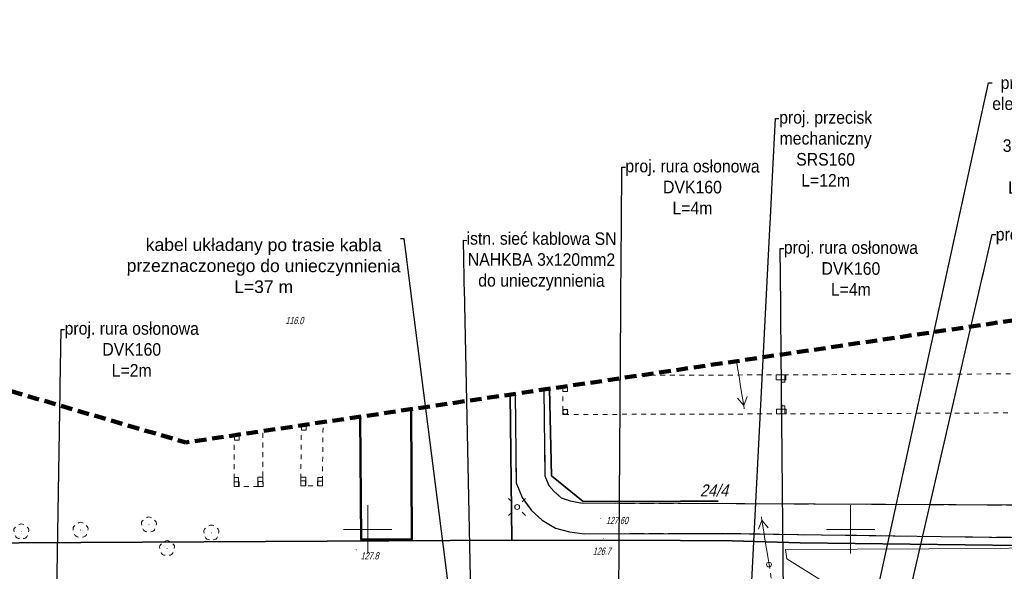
# Model space of a CAD drawing. Extents: x 7463256 to 7464485, y 5957341 to 5958260.
# Tile 48 of 256: x 7463364 to 7463466, y 5957546 to 5957603. Entities that reach past the tile are written whole.
import ezdxf
from ezdxf import colors
from ezdxf.entities.mleader import LeaderData, LeaderLine
from ezdxf.math import Vec2, Vec3

# ---------------------------------------------------------------- set-up
doc = ezdxf.new("R2010")
doc.units = 0
doc.header["$MEASUREMENT"] = 0
for name, pattern in [('1.5_0.5', [2, 1.5, -0.5]), ('218-500', [1, 0.5, -0.5]), ('4', [1.8, 1.2, -0.6]), ('ib10_500', [1, 0.5, -0.5]), ('sm05_500', [1, 0.5, -0.5])]:
    doc.linetypes.add(name, pattern=pattern)
doc.layers.get('0').update_dxf_attribs({"color": 2, "linetype": 'CONTINUOUS', "lineweight": 5})
for name, color, linetype in [('211-Nr działki', 7, 'CONTINUOUS'), ('218-Granica użytku', 7, 'CONTINUOUS'), ('312-Budynek (powierzchnia)', 7, 'CONTINUOUS'), ('drzewo liściaste (punkt)', 7, 'CONTINUOUS'), ('jezdnia (powierzchnia)', 7, 'CONTINUOUS'), ('krawężnik (linia)', 7, 'CONTINUOUS'), ('latarnia na słupie lub maszcie (punkt)', 7, 'CONTINUOUS'), ('Obszar opracowania', 7, 'CONTINUOUS'), ('ogrodzenie trwałe (linia)', 7, 'CONTINUOUS'), ('podpora (powierzchnia)', 7, 'CONTINUOUS'), ('podpora okrągła (punkt)', 7, 'CONTINUOUS'), ('przewód elektroenergetyczny (linia)', 7, 'CONTINUOUS'), ('przewód elektroenergetyczny niskiego napięcia (linia) - symbol', 7, 'CONTINUOUS'), ('Punkt budynku', 7, 'CONTINUOUS'), ('punkt wysokościowy naturalny', 7, 'CONTINUOUS'), ('punkt wysokościowy naturalny-Atr2', 7, 'CONTINUOUS'), ('punkt wysokościowy sztuczny', 7, 'CONTINUOUS'), ('punkt wysokościowy sztuczny-Atr2', 7, 'CONTINUOUS'), ('słup (punkt)', 7, 'CONTINUOUS'), ('słup łączony (linia)', 7, 'CONTINUOUS'), ('słup łączony (linia) - symbol', 7, 'CONTINUOUS'), ('wiata (powierzchnia)', 7, 'CONTINUOUS'), ('wiata (powierzchnia) - symbol', 7, 'CONTINUOUS'), ('Wstawianie ramki sekcyjnej z opisem', 7, 'CONTINUOUS')]:
    doc.layers.add(name, color=color, linetype=linetype)
doc.layers.add('OBMBS-21-18876-opis proj', color=1, linetype='CONTINUOUS', lineweight=18)
doc.styles.get("Standard").update_dxf_attribs({"font": 'txt', "width": 0.75})
doc.linetypes.add('902-500', pattern='A,3.75,0,[1,ksztalty.shx,S=0.5,R=0,X=0,Y=0],3.75', length=7.5)

# ---------------------------------------------------------------- blocks, each defined once
blk = doc.blocks.new('OP021')
at = {"linetype": 'Continuous', "lineweight": 13}
h = blk.add_hatch(color=0, dxfattribs=at)
edge = h.paths.add_edge_path()
edge.add_arc((0, 0), 0.05, 0, 360)
at = {"color": 0, "linetype": 'Continuous', "lineweight": 13}
for centre, start, end in [((-0.38, 0.124), 121.308, 202.548), ((0, 0.4), 49.272, 130.728), ((0.38, 0.124), 337.452, 58.692), ((-0.235, -0.324), 193.221, 274.871), ((0.235, -0.324), 265.129, 346.779)]:
    blk.add_arc(centre, 0.4, start, end, dxfattribs=at)
blk = doc.blocks.new('PW01')
at = {"linetype": 'Continuous', "lineweight": 13}
h = blk.add_hatch(color=0, dxfattribs=at)
edge = h.paths.add_edge_path()
edge.add_arc((0, 0), 0.045, 0, 360)
blk = doc.blocks.new('SM04')
at = {"color": 0, "linetype": 'Continuous', "lineweight": 13}
blk.add_circle((0, 0), 0.25, dxfattribs=at)
blk = doc.blocks.new('SM011')
at = {"color": 0, "linetype": 'Continuous', "lineweight": 13}
for p, q in [((-0.53, 0.531), (-0.883, 0.884)), ((0.531, 0.531), (0.884, 0.884)), ((-0.53, -0.53), (-0.883, -0.883)), ((0.531, -0.53), (0.884, -0.883))]:
    blk.add_line(p, q, dxfattribs=at)
blk = doc.blocks.new('IB04')
at = {"color": 0, "linetype": 'Continuous', "lineweight": 13}
blk.add_circle((0, 0), 0.25, dxfattribs=at)
blk = doc.blocks.new('PW02')
at = {"linetype": 'Continuous', "lineweight": 13}
h = blk.add_hatch(color=0, dxfattribs=at)
edge = h.paths.add_edge_path()
edge.add_arc((0, 0), 0.045, 0, 360)
blk = doc.blocks.new('SM05')
at = {"color": 0, "linetype": 'Continuous', "lineweight": 13}
blk.add_circle((0, 0), 0.25, dxfattribs=at)
blk = doc.blocks.new('PE04')
at = {"color": 0, "linetype": 'Continuous', "lineweight": 13}
for p, q in [((0.65, 0), (0, 0)), ((0.65, 0), (1.65, 0)), ((1.65, 0), (2.65, 0)), ((2.65, 0), (3.65, 0)), ((3.65, 0), (4.65, 0)), ((4.65, 0), (3.784, 0.5)), ((4.65, 0), (3.784, -0.5)), ((4.65, 0), (5, 0))]:
    blk.add_line(p, q, dxfattribs=at)
blk = doc.blocks.new('IB10')
at = {"color": 0, "linetype": 'Continuous', "lineweight": 13}
for p, q in [((0, 0), (0, 0.5)), ((0, 0.5), (0.5, 0.5)), ((0, 0), (0.5, 0)), ((0.5, 0), (0.5, 0.5))]:
    blk.add_line(p, q, dxfattribs=at)
blk = doc.blocks.new('PUNKTBUD')
at = {"color": 0}
blk.add_circle((0, 0), 0.045, dxfattribs=at)

msp = doc.modelspace()

# ---------------------------------------------------------------- linework, layer by layer
at = {"layer": '218-Granica użytku', "color": 3, "linetype": '218-500', "lineweight": 18, "flags": 128}
for points in [[(7463351.14, 5957548.56), (7463414.93, 5957548.91)], [(7463414.93, 5957548.91), (7463432.39, 5957548.85)], [(7463432.39, 5957548.85), (7463437.72, 5957548.84)], [(7463437.72, 5957548.84), (7463444.77, 5957548.61)], [(7463444.77, 5957548.61), (7463484.62, 5957548.15)]]:
    msp.add_lwpolyline(points, dxfattribs=at)
at = {"layer": '312-Budynek (powierzchnia)', "color": 7, "linetype": 'Continuous', "lineweight": 50, "flags": 128}
for points in [[(7463404.5, 5957562.438), (7463404.58, 5957548.98)], [(7463399.34, 5957548.95), (7463399.218, 5957561.66)], [(7463404.58, 5957548.98), (7463399.34, 5957548.95)]]:
    msp.add_lwpolyline(points, dxfattribs=at)
at = {"layer": 'jezdnia (powierzchnia)', "color": 7, "linetype": '1.5_0.5', "lineweight": 18, "flags": 128}
msp.add_lwpolyline([(7463418.254, 5957564.466), (7463418.39, 5957555.5), (7463418.77, 5957554.51), (7463419.32, 5957553.93), (7463420.05, 5957553.25), (7463420.98, 5957552.92), (7463422.04, 5957552.71), (7463432.39, 5957552.68), (7463439.06, 5957552.66), (7463475.49, 5957552.47), (7463490.44, 5957556.04), (7463490.37, 5957552.97), (7463474.61, 5957549.14), (7463464.35, 5957549.2), (7463437.05, 5957549.59), (7463432.39, 5957549.58), (7463422.45, 5957549.56), (7463420.88, 5957549.74), (7463419.46, 5957550.15), (7463418.07, 5957550.95), (7463416.96, 5957551.96), (7463415.98, 5957553.31), (7463415.36, 5957554.81), (7463415.275, 5957564.027)], dxfattribs=at)
at = {"layer": 'krawężnik (linia)', "color": 7, "linetype": 'Continuous', "lineweight": 25, "flags": 128}
for points in [[(7463510.078, 5957577.999), (7463510.24, 5957568.32), (7463507.53, 5957566.4), (7463490.58, 5957566.13), (7463490.44, 5957556.04), (7463475.49, 5957552.47), (7463439.06, 5957552.66), (7463432.39, 5957552.68), (7463422.04, 5957552.71), (7463420.98, 5957552.92), (7463420.05, 5957553.25), (7463419.32, 5957553.93), (7463418.77, 5957554.51), (7463418.39, 5957555.5), (7463418.254, 5957564.466)], [(7463415.275, 5957564.027), (7463415.36, 5957554.81), (7463415.98, 5957553.31), (7463416.96, 5957551.96), (7463418.07, 5957550.95), (7463419.46, 5957550.15), (7463420.88, 5957549.74), (7463422.45, 5957549.56), (7463432.39, 5957549.58), (7463437.05, 5957549.59), (7463464.35, 5957549.2), (7463474.61, 5957549.14)]]:
    msp.add_lwpolyline(points, dxfattribs=at)
at = {"layer": 'Obszar opracowania', "color": 132, "linetype": '4', "lineweight": 200, "flags": 128}
msp.add_lwpolyline([(7463648.63, 5957598.42), (7463381.17, 5957559), (7463352.31, 5957567.45), (7463255.88, 5957568.85), (7463280.41, 5957340.9), (7463468.95, 5957378.08), (7463536.66, 5957509.53), (7463626.95, 5957460.4), (7463653.5, 5957411.27), (7463734.5, 5957471.02), (7463879.22, 5957698.07), (7464314.97, 5957939.96), (7464470.72, 5957945.23), (7464483.34, 5958244.06), (7464262.86, 5958260.06), (7464240.11, 5958013.73), (7463789.91, 5957739.13), (7463712.41, 5957593.35)], close=True, dxfattribs=at)
at = {"layer": 'ogrodzenie trwałe (linia)', "color": 7, "linetype": '902-500', "lineweight": 35, "flags": 128}
for points in [[(7463350.979, 5957567.469), (7463351.14, 5957548.56), (7463414.93, 5957548.91), (7463414.743, 5957563.948)], [(7463418.823, 5957564.55), (7463419.02, 5957555.55), (7463422.32, 5957552.89), (7463432.39, 5957552.93), (7463436.3, 5957552.94)], [(7463414.93, 5957548.91), (7463432.39, 5957548.85), (7463437.72, 5957548.84), (7463444.77, 5957548.61), (7463484.62, 5957548.15), (7463509.79, 5957547.9)]]:
    msp.add_lwpolyline(points, dxfattribs=at)
at = {"layer": 'podpora (powierzchnia)', "color": 7, "linetype": 'Continuous', "lineweight": 18, "flags": 128}
for points in [[(7463443.19, 5957565.23), (7463442.79, 5957565.23), (7463442.79, 5957565.98), (7463443.18, 5957565.98)], [(7463443.2, 5957561.96), (7463442.81, 5957561.95), (7463442.8, 5957562.78), (7463443.2, 5957562.78)], [(7463386.61, 5957555.39), (7463386.63, 5957554.43), (7463386.18, 5957554.43), (7463386.18, 5957555.38)], [(7463388.63, 5957554.45), (7463388.62, 5957555.41), (7463389.15, 5957555.42), (7463389.16, 5957554.46)], [(7463393.08, 5957555.41), (7463393.59, 5957555.4), (7463393.58, 5957554.51), (7463393.07, 5957554.52)], [(7463395.31, 5957554.5), (7463394.84, 5957554.5), (7463394.85, 5957555.39), (7463395.32, 5957555.39)]]:
    msp.add_lwpolyline(points, close=True, dxfattribs=at)
at = {"layer": 'przewód elektroenergetyczny (linia)', "color": 1, "linetype": 'Continuous', "lineweight": 18, "flags": 128}
msp.add_lwpolyline([(7463442.22, 5957542.25), (7463445.26, 5957543.06), (7463447.01, 5957543.35), (7463447.81, 5957544.21), (7463443.38, 5957546.96), (7463443.27, 5957547.94), (7463465.53, 5957548.03), (7463477.86, 5957548.51), (7463496.11, 5957548.46), (7463505.79, 5957548.47), (7463525.12, 5957548.56), (7463542.15, 5957548.76), (7463563.06, 5957549.08), (7463565.7, 5957550.85), (7463567.67, 5957554.16), (7463567.69, 5957559.66), (7463567.76, 5957568.64), (7463569.04, 5957571.62), (7463569.55, 5957573.07), (7463569.95, 5957577.01), (7463569.8, 5957579.07), (7463569.78, 5957579.36), (7463570.23, 5957583.54), (7463570.134, 5957586.851)], dxfattribs=at)
at = {"layer": 'słup łączony (linia)', "color": 7, "linetype": 'sm05_500', "lineweight": 18, "flags": 128}
msp.add_lwpolyline([(7463442.26, 5957542.01), (7463441.55, 5957546.37)], dxfattribs=at)
at = {"layer": 'wiata (powierzchnia)', "color": 7, "linetype": 'ib10_500', "lineweight": 18, "flags": 128}
msp.add_lwpolyline([(7463442.79, 5957565.98), (7463442.81, 5957561.95), (7463474.66, 5957562.09), (7463474.64, 5957566.13)], close=True, dxfattribs=at)
for points in [[(7463420.19, 5957564.751), (7463420.19, 5957561.89), (7463442.81, 5957561.95), (7463442.79, 5957565.98)], [(7463442.79, 5957565.98), (7463428.355, 5957565.954)], [(7463393.135, 5957560.763), (7463393.07, 5957554.52), (7463395.31, 5957554.5), (7463395.379, 5957561.094)], [(7463386.18, 5957554.43), (7463389.16, 5957554.46), (7463389.127, 5957560.173)], [(7463386.194, 5957559.741), (7463386.18, 5957554.43)]]:
    msp.add_lwpolyline(points, dxfattribs=at)
at = {"layer": 'Wstawianie ramki sekcyjnej z opisem', "color": 7, "linetype": 'Continuous', "lineweight": 13, "flags": 128}
for points in [[(7463400, 5957547.5), (7463400, 5957552.5)], [(7463450, 5957547.5), (7463450, 5957552.5)], [(7463397.5, 5957550), (7463402.5, 5957550)], [(7463447.5, 5957550), (7463452.5, 5957550)]]:
    msp.add_lwpolyline(points, dxfattribs=at)

# ---------------------------------------------------------------- block references
at = {"layer": 'drzewo liściaste (punkt)', "color": 94, "linetype": 'Continuous', "lineweight": 13}
for p in [(7463377.35, 5957550.49), (7463364.14, 5957549.78), (7463370.27, 5957549.94), (7463383.81, 5957549.66), (7463379.23, 5957548.05)]:
    msp.add_blockref('OP021', p, dxfattribs=at)
at = {"layer": 'latarnia na słupie lub maszcie (punkt)', "color": 7, "linetype": 'Continuous', "lineweight": 18}
msp.add_blockref('SM011', (7463415.47, 5957552.32), dxfattribs=at)
at = {"layer": 'podpora okrągła (punkt)', "color": 7, "linetype": 'Continuous', "lineweight": 13}
msp.add_blockref('IB04', (7463420.46, 5957562.16), dxfattribs=at)
at = {"layer": 'przewód elektroenergetyczny niskiego napięcia (linia) - symbol', "color": 1, "linetype": 'Continuous', "lineweight": 18}
for p, rotation in [((7463438.191, 5957567.404), 279.073), ((7463441.55, 5957546.37), 99.073)]:
    msp.add_blockref('PE04', p, dxfattribs=dict(at, rotation=rotation))
at = {"layer": 'Punkt budynku', "color": 5, "linetype": 'Continuous', "lineweight": 18}
for p in [(7463399.34, 5957548.95), (7463404.58, 5957548.98)]:
    msp.add_blockref('PUNKTBUD', p, dxfattribs=at)
at = {"layer": 'punkt wysokościowy naturalny', "color": 7, "linetype": 'Continuous', "lineweight": 13}
for p in [(7463424.42, 5957549.04), (7463398.81, 5957547.9)]:
    msp.add_blockref('PW01', p, dxfattribs=at)
at = {"layer": 'punkt wysokościowy sztuczny', "color": 7, "linetype": 'Continuous', "lineweight": 13}
msp.add_blockref('PW02', (7463424.08, 5957551.12), dxfattribs=at)
at = {"layer": 'słup (punkt)', "color": 7, "linetype": 'Continuous', "lineweight": 18}
msp.add_blockref('SM04', (7463415.47, 5957552.32), dxfattribs=at)
at = {"layer": 'słup łączony (linia) - symbol', "color": 7, "linetype": 'Continuous', "lineweight": 18}
msp.add_blockref('SM05', (7463441.55, 5957546.37), dxfattribs=at)
at = {"layer": 'wiata (powierzchnia) - symbol', "color": 7, "linetype": 'Continuous', "lineweight": 18}
for p, rotation in [((7463442.79, 5957565.98), 180.103), ((7463442.79, 5957565.98), 270.284), ((7463420.19, 5957564.751), 270), ((7463420.19, 5957561.89), 0.152), ((7463442.81, 5957561.95), 90.284), ((7463442.81, 5957561.95), 0.252), ((7463393.135, 5957560.763), 269.403), ((7463386.194, 5957559.741), 269.849), ((7463386.18, 5957554.43), 0.5770000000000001), ((7463389.16, 5957554.46), 90.33100000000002), ((7463393.07, 5957554.52), 359.4880000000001), ((7463395.31, 5957554.5), 89.4)]:
    msp.add_blockref('IB10', p, dxfattribs=dict(at, rotation=rotation))

# ---------------------------------------------------------------- texts
at = {"layer": '211-Nr działki', "color": 3, "linetype": 'Continuous', "lineweight": 18, "oblique": 15, "width": 0.9}
msp.add_text('24/4', height=1.25, dxfattribs=at).set_placement((7463434.38, 5957553.41))
at = {"layer": 'punkt wysokościowy naturalny-Atr2', "color": 7, "oblique": 15, "width": 0.72}
for s, p in [('116.0', (7463391.478, 5957571.232)), ('126.7', (7463423.3, 5957547.38)), ('127.8', (7463399.26, 5957546.9))]:
    msp.add_text(s, height=0.75, dxfattribs=at).set_placement(p)
at = {"layer": 'punkt wysokościowy sztuczny-Atr2', "color": 7, "oblique": 15, "width": 0.72}
msp.add_text('127.60', height=0.75, dxfattribs=at).set_placement((7463424.66, 5957550.55))

# ---------------------------------------------------------------- next in the draw order: leaders
at = {"layer": 'OBMBS-21-18876-opis proj', "lineweight": 20}
ml = msp.add_multileader_mtext('Standard', dxfattribs=at)
ml.set_content('\\pxqc;{\\W0.9;\\fArial|b0|i0|c238|p34;proj. kablowa sieć elektroenergetyczna\\P SN 15kV\\P3x NA2XS(FL)2Y 1x150/25mm2\\PL=1572/1650 m}', color=256)
ml.set_leader_properties()
ml.build(insert=Vec2(0, 0))
ml.multileader.update_dxf_attribs({"has_text_frame": 1, "text_right_attachment_type": 0, "dogleg_length": 0.36, "arrow_head_size": 1.3})
ctx = ml.context
ctx.base_point, ctx.char_height, ctx.arrow_head_size, ctx.landing_gap_size, ctx.plane_origin, ctx.plane_x_axis, ctx.plane_y_axis = Vec3(7463464.639, 5957596.183, -10.8), 1.3, 1.3, 0.09, Vec3(7463440.935, 5957614.387, -10.8), Vec3(0.9999982, -0.0018906), Vec3(0.0018906, 0.9999982)
ctx.right_attachment = 0
notes = []
notes.append((ctx, [(0, (1, 1, 0), (7463464.279, 5957596.184, -10.8), (0.9999982, -0.0018906), 0.36, [(0, [(7463448.119, 5957522.43, -10.8)], 0, [])])]))
ctx.mtext.insert, ctx.mtext.text_direction, ctx.mtext.rotation, ctx.mtext.width, ctx.mtext.defined_height, ctx.mtext.alignment, ctx.mtext.flow_direction = Vec3(7463472.025, 5957596.834, -10.8), Vec3(0.9999982, -0.0018906), 6.2812947, 14.72875, 27.692, 2, 5
ctx.mtext.has_bg_fill, ctx.mtext.bg_color, ctx.mtext.bg_scale_factor, ctx.mtext.bg_transparency, ctx.mtext.use_window_bg_color = 1, -1023410167, 1.5, 0, 1
at = {"layer": 'OBMBS-21-18876-opis proj', "color": 6, "lineweight": 20}
ml = msp.add_multileader_mtext('Standard', dxfattribs=at)
ml.set_content('\\pxqc;{\\W0.9;\\fArial|b0|i0|c238|p34;\\C6;istn. sieć kablowa SN\\PNAHKBA 3x120mm2\\Pdo unieczynnienia}', color=256)
ml.set_leader_properties()
ml.build(insert=Vec2(0, 0))
ml.multileader.update_dxf_attribs({"has_text_frame": 1, "text_right_attachment_type": 0, "dogleg_length": 0.36, "arrow_head_size": 1.3})
ctx = ml.context
ctx.base_point, ctx.char_height, ctx.arrow_head_size, ctx.landing_gap_size, ctx.plane_origin, ctx.plane_x_axis, ctx.plane_y_axis = Vec3(7463410.261, 5957579.898, -21.6), 1.3, 1.3, 0.09, Vec3(7463457.416, 5957622.107, -21.6), Vec3(0.9999982, -0.0018906), Vec3(0.0018906, 0.9999982)
ctx.right_attachment = 0
notes.append((ctx, [(0, (1, 1, 0), (7463409.901, 5957579.898, -21.6), (0.9999982, -0.0018906), 0.36, [(0, [(7463410.876, 5957534.974, -21.6)], 0, [])])]))
ctx.mtext.insert, ctx.mtext.text_direction, ctx.mtext.rotation, ctx.mtext.width, ctx.mtext.defined_height, ctx.mtext.alignment, ctx.mtext.flow_direction = Vec3(7463417.998, 5957580.735, -21.6), Vec3(0.9999982, -0.0018906), 6.2812947, 17.4188, 27.692, 2, 5
ctx.mtext.has_bg_fill, ctx.mtext.bg_color, ctx.mtext.bg_scale_factor, ctx.mtext.bg_transparency, ctx.mtext.use_window_bg_color = 1, -1023410167, 1.5, 0, 1
at = {"layer": 'OBMBS-21-18876-opis proj', "lineweight": 20}
ml = msp.add_multileader_mtext('Standard', dxfattribs=at)
ml.set_content('\\pxqc;{\\W0.9;\\fArial|b0|i0|c238|p34;proj. rura osłonowa DVK160\\PL=2m}', color=256)
ml.set_leader_properties()
ml.build(insert=Vec2(0, 0))
ml.multileader.update_dxf_attribs({"has_text_frame": 1, "text_right_attachment_type": 0, "dogleg_length": 0.36, "arrow_head_size": 1.3})
ctx = ml.context
ctx.base_point, ctx.char_height, ctx.arrow_head_size, ctx.landing_gap_size, ctx.plane_origin, ctx.plane_x_axis, ctx.plane_y_axis = Vec3(7463368.619, 5957570.673, -10.8), 1.3, 1.3, 0.09, Vec3(7463412.935, 5957611.997, -10.8), Vec3(0.9999982, -0.0018906), Vec3(0.0018906, 0.9999982)
ctx.right_attachment = 0
notes.append((ctx, [(0, (1, 1, 0), (7463368.259, 5957570.674, -10.8), (0.9999982, -0.0018906), 0.36, [(0, [(7463367.183, 5957505.584, -10.8)], 0, [])])]))
ctx.mtext.insert, ctx.mtext.text_direction, ctx.mtext.rotation, ctx.mtext.width, ctx.mtext.defined_height, ctx.mtext.alignment, ctx.mtext.flow_direction = Vec3(7463375.572, 5957571.44, -10.8), Vec3(0.9999982, -0.0018906), 6.2812947, 15.3063, 27.692, 2, 5
ctx.mtext.has_bg_fill, ctx.mtext.bg_color, ctx.mtext.bg_scale_factor, ctx.mtext.bg_transparency, ctx.mtext.use_window_bg_color = 1, -1023410167, 1.5, 0, 1
for ctx, leaders in notes:
    for number, flags, end, landing, length, lines in leaders:
        leader = LeaderData()
        leader.index, (leader.has_last_leader_line, leader.has_dogleg_vector, leader.attachment_direction) = number, flags
        leader.last_leader_point, leader.dogleg_vector, leader.dogleg_length = Vec3(end), Vec3(landing), length
        for number, points, colour, breaks in lines:
            line = LeaderLine()
            line.index, line.vertices, line.color, line.breaks = number, Vec3.list(points), colors.encode_raw_color(colour), breaks
            leader.lines.append(line)
        ctx.leaders.append(leader)

# ---------------------------------------------------------------- next in the draw order: leaders
ml = msp.add_multileader_mtext('Standard', dxfattribs=at)
ml.set_content('\\pxqc;{\\W1;\\fArial|b0|i0|c238|p34;kabel układany po trasie kabla przeznaczonego do unieczynnienia\\PL=37 m}', color=256)
ml.set_leader_properties()
ml.build(insert=Vec2(0, 0))
ml.multileader.update_dxf_attribs({"has_text_frame": 1, "text_right_attachment_type": 0, "dogleg_length": 0.36, "arrow_head_size": 1.3})
ctx = ml.context
ctx.base_point, ctx.char_height, ctx.arrow_head_size, ctx.landing_gap_size, ctx.plane_origin, ctx.plane_x_axis, ctx.plane_y_axis = Vec3(7463375.055, 5957579.452, -10.8), 1.3, 1.3, 0.09, Vec3(7463493.131, 5957618.345, -10.8), Vec3(0.9999982, -0.0018906), Vec3(0.0018906, 0.9999982)
ctx.right_attachment, ctx.text_align_type = 0, 2
notes = []
notes.append((ctx, [(1, (1, 1, 0), (7463403.771, 5957580.059, -10.8), (-0.9999982, 0.0018906), 0.36, [(1, [(7463411.661, 5957518.381, -10.8)], 0, [])])]))
ctx.mtext.insert, ctx.mtext.text_direction, ctx.mtext.rotation, ctx.mtext.width, ctx.mtext.defined_height, ctx.mtext.alignment, ctx.mtext.flow_direction = Vec3(7463389.234, 5957580.086, -10.8), Vec3(0.9999982, -0.0018906), 6.2812947, 28.41378, 27.692, 2, 5
ctx.mtext.has_bg_fill, ctx.mtext.bg_color, ctx.mtext.bg_scale_factor, ctx.mtext.bg_transparency, ctx.mtext.use_window_bg_color = 1, -1023410167, 1.5, 0, 1
ml = msp.add_multileader_mtext('Standard', dxfattribs=at)
ml.set_content('\\pxqc;{\\W0.9;\\fArial|b0|i0|c238|p34;proj. rura osłonowa DVK160\\PL=4m}', color=256)
ml.set_leader_properties()
ml.build(insert=Vec2(0, 0))
ml.multileader.update_dxf_attribs({"has_text_frame": 1, "text_right_attachment_type": 0, "dogleg_length": 0.36, "arrow_head_size": 1.3})
ctx = ml.context
ctx.base_point, ctx.char_height, ctx.arrow_head_size, ctx.landing_gap_size, ctx.plane_origin, ctx.plane_x_axis, ctx.plane_y_axis = Vec3(7463443.078, 5957579.037), 1.3, 1.3, 0.09, Vec3(7463490.99, 5957638.346), Vec3(0.9999982, -0.0018906), Vec3(0.0018906, 0.9999982)
ctx.right_attachment = 0
notes.append((ctx, [(0, (1, 1, 0), (7463442.718, 5957579.038), (0.9999982, -0.0018906), 0.36, [(0, [(7463443.229, 5957521.942)], 0, [])])]))
ctx.mtext.insert, ctx.mtext.text_direction, ctx.mtext.rotation, ctx.mtext.width, ctx.mtext.defined_height, ctx.mtext.alignment, ctx.mtext.flow_direction = Vec3(7463450.031, 5957579.804), Vec3(0.9999982, -0.0018906), 6.2812947, 14.77025, 27.692, 2, 5
ctx.mtext.has_bg_fill, ctx.mtext.bg_color, ctx.mtext.bg_scale_factor, ctx.mtext.bg_transparency, ctx.mtext.use_window_bg_color = 1, -1023410167, 1.5, 0, 1
ml = msp.add_multileader_mtext('Standard', dxfattribs=at)
ml.set_content('\\pxqc;{\\W0.9;\\fArial|b0|i0|c238|p34;proj. rura osłonowa DVK160\\PL=39m}', color=256)
ml.set_leader_properties()
ml.build(insert=Vec2(0, 0))
ml.multileader.update_dxf_attribs({"has_text_frame": 1, "text_right_attachment_type": 0, "dogleg_length": 0.36, "arrow_head_size": 1.3})
ctx = ml.context
ctx.base_point, ctx.char_height, ctx.arrow_head_size, ctx.landing_gap_size, ctx.plane_origin, ctx.plane_x_axis, ctx.plane_y_axis = Vec3(7463340.927, 5957574.394, -10.8), 1.3, 1.3, 0.09, Vec3(7463386.471, 5957552.834, -10.8), Vec3(0.9999982, -0.0018906), Vec3(0.0018906, 0.9999982)
ctx.right_attachment, ctx.text_align_type = 0, 2
notes.append((ctx, [(0, (1, 1, 0), (7463355.192, 5957575.028, -10.8), (-0.9999982, 0.0018906), 0.36, [(0, [(7463367.635, 5957489.894, -10.8)], 0, [])])]))
ctx.mtext.insert, ctx.mtext.text_direction, ctx.mtext.rotation, ctx.mtext.width, ctx.mtext.defined_height, ctx.mtext.alignment, ctx.mtext.flow_direction = Vec3(7463347.88, 5957575.042, -10.8), Vec3(0.9999982, -0.0018906), 6.2812947, 15.3063, 27.692, 2, 5
ctx.mtext.has_bg_fill, ctx.mtext.bg_color, ctx.mtext.bg_scale_factor, ctx.mtext.bg_transparency, ctx.mtext.use_window_bg_color = 1, -1023410167, 1.5, 0, 1
for ctx, leaders in notes:
    for number, flags, end, landing, length, lines in leaders:
        leader = LeaderData()
        leader.index, (leader.has_last_leader_line, leader.has_dogleg_vector, leader.attachment_direction) = number, flags
        leader.last_leader_point, leader.dogleg_vector, leader.dogleg_length = Vec3(end), Vec3(landing), length
        for number, points, colour, breaks in lines:
            line = LeaderLine()
            line.index, line.vertices, line.color, line.breaks = number, Vec3.list(points), colors.encode_raw_color(colour), breaks
            leader.lines.append(line)
        ctx.leaders.append(leader)

# ---------------------------------------------------------------- next in the draw order: leaders
ml = msp.add_multileader_mtext('Standard', dxfattribs=at)
ml.set_content('\\pxqc;{\\W0.9;\\fArial|b0|i0|c238|p34;proj. rura osłonowa DVK160\\PL=4m}', color=256)
ml.set_leader_properties()
ml.build(insert=Vec2(0, 0))
ml.multileader.update_dxf_attribs({"has_text_frame": 1, "text_right_attachment_type": 0, "dogleg_length": 0.36, "arrow_head_size": 1.3})
ctx = ml.context
ctx.base_point, ctx.char_height, ctx.arrow_head_size, ctx.landing_gap_size, ctx.plane_origin, ctx.plane_x_axis, ctx.plane_y_axis = Vec3(7463426.674, 5957587.455), 1.3, 1.3, 0.09, Vec3(7463472.803, 5957636.027), Vec3(0.9999982, -0.0018906), Vec3(0.0018906, 0.9999982)
ctx.right_attachment = 0
notes = []
notes.append((ctx, [(0, (1, 1, 0), (7463426.314, 5957587.455), (0.9999982, -0.0018906), 0.36, [(0, [(7463425.819, 5957519.733)], 0, [])])]))
ctx.mtext.insert, ctx.mtext.text_direction, ctx.mtext.rotation, ctx.mtext.width, ctx.mtext.defined_height, ctx.mtext.alignment, ctx.mtext.flow_direction = Vec3(7463433.627, 5957588.222), Vec3(0.9999982, -0.0018906), 6.2812947, 15.3063, 27.692, 2, 5
ctx.mtext.has_bg_fill, ctx.mtext.bg_color, ctx.mtext.bg_scale_factor, ctx.mtext.bg_transparency, ctx.mtext.use_window_bg_color = 1, -1023410167, 1.5, 0, 1
ml = msp.add_multileader_mtext('Standard', dxfattribs=at)
ml.set_content('\\pxqc;{\\W0.9;\\fArial|b0|i0|c238|p34;proj. rura osłonowa DVK160\\PL=3m}', color=256)
ml.set_leader_properties()
ml.build(insert=Vec2(0, 0))
ml.multileader.update_dxf_attribs({"has_text_frame": 1, "text_right_attachment_type": 0, "dogleg_length": 0.36, "arrow_head_size": 1.3})
ctx = ml.context
ctx.base_point, ctx.char_height, ctx.arrow_head_size, ctx.landing_gap_size, ctx.plane_origin, ctx.plane_x_axis, ctx.plane_y_axis = Vec3(7463465.021, 5957580.514), 1.3, 1.3, 0.09, Vec3(7463513.311, 5957632.325), Vec3(0.9999982, -0.0018906), Vec3(0.0018906, 0.9999982)
ctx.right_attachment = 0
notes.append((ctx, [(0, (1, 1, 0), (7463464.661, 5957580.515), (0.9999982, -0.0018906), 0.36, [(0, [(7463451.517, 5957523.552)], 0, [])])]))
ctx.mtext.insert, ctx.mtext.text_direction, ctx.mtext.rotation, ctx.mtext.width, ctx.mtext.defined_height, ctx.mtext.alignment, ctx.mtext.flow_direction = Vec3(7463471.974, 5957581.163), Vec3(0.9999982, -0.0018906), 6.2812947, 15.3063, 27.692, 2, 5
ctx.mtext.has_bg_fill, ctx.mtext.bg_color, ctx.mtext.bg_scale_factor, ctx.mtext.bg_transparency, ctx.mtext.use_window_bg_color = 1, -1023410167, 1.5, 0, 1
for ctx, leaders in notes:
    for number, flags, end, landing, length, lines in leaders:
        leader = LeaderData()
        leader.index, (leader.has_last_leader_line, leader.has_dogleg_vector, leader.attachment_direction) = number, flags
        leader.last_leader_point, leader.dogleg_vector, leader.dogleg_length = Vec3(end), Vec3(landing), length
        for number, points, colour, breaks in lines:
            line = LeaderLine()
            line.index, line.vertices, line.color, line.breaks = number, Vec3.list(points), colors.encode_raw_color(colour), breaks
            leader.lines.append(line)
        ctx.leaders.append(leader)

# ---------------------------------------------------------------- next in the draw order: leaders
ml = msp.add_multileader_mtext('Standard', dxfattribs=at)
ml.set_content('\\pxqc;{\\W0.9;\\fArial|b0|i0|c238|p34;proj. przecisk \\Pmechaniczny \\PSRS160\\PL=12m}', color=256)
ml.set_leader_properties()
ml.build(insert=Vec2(0, 0))
ml.multileader.update_dxf_attribs({"has_text_frame": 1, "text_right_attachment_type": 0, "dogleg_length": 0.36, "arrow_head_size": 1.3})
ctx = ml.context
ctx.base_point, ctx.char_height, ctx.arrow_head_size, ctx.landing_gap_size, ctx.plane_origin, ctx.plane_x_axis, ctx.plane_y_axis = Vec3(7463442.568, 5957592.488, -10.8), 1.3, 1.3, 0.09, Vec3(7463496.708, 5957621.869, -10.8), Vec3(0.9999982, -0.0018906), Vec3(0.0018906, 0.9999982)
ctx.right_attachment = 0
notes = []
notes.append((ctx, [(0, (1, 1, 0), (7463442.208, 5957592.489, -10.8), (0.9999982, -0.0018906), 0.36, [(0, [(7463438.576, 5957521.331, -10.8)], 0, [])])]))
ctx.mtext.insert, ctx.mtext.text_direction, ctx.mtext.rotation, ctx.mtext.width, ctx.mtext.defined_height, ctx.mtext.alignment, ctx.mtext.flow_direction = Vec3(7463447.417, 5957593.259, -10.8), Vec3(0.9999982, -0.0018906), 6.2812947, 10.43503, 27.692, 2, 5
ctx.mtext.has_bg_fill, ctx.mtext.bg_color, ctx.mtext.bg_scale_factor, ctx.mtext.bg_transparency, ctx.mtext.use_window_bg_color = 1, -1023410167, 1.5, 0, 1
for ctx, leaders in notes:
    for number, flags, end, landing, length, lines in leaders:
        leader = LeaderData()
        leader.index, (leader.has_last_leader_line, leader.has_dogleg_vector, leader.attachment_direction) = number, flags
        leader.last_leader_point, leader.dogleg_vector, leader.dogleg_length = Vec3(end), Vec3(landing), length
        for number, points, colour, breaks in lines:
            line = LeaderLine()
            line.index, line.vertices, line.color, line.breaks = number, Vec3.list(points), colors.encode_raw_color(colour), breaks
            leader.lines.append(line)
        ctx.leaders.append(leader)

doc.saveas('drawing.dxf')
